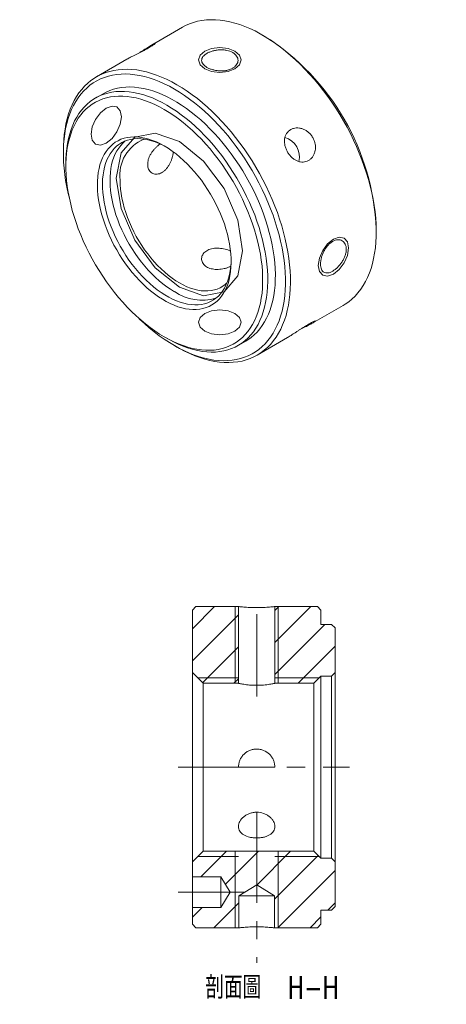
# Model space of a CAD drawing. Header units: millimetres. Extents: x 54 to 217, y 30 to 193.
# Tile 2 of 2: x 157 to 217, y 30 to 168. Entities that reach past the tile are written whole.
import ezdxf

# ---------------------------------------------------------------- set-up
doc = ezdxf.new("R2010")
doc.units = ezdxf.units.MM
doc.linetypes.add('CENTERX2', pattern=[20.32, 12.7, -2.54, 2.54, -2.54])
doc.layers.get('0').update_dxf_attribs({"lineweight": 18})
doc.layers.add('FORMAT', color=7, linetype='Continuous', lineweight=18)
doc.styles.add('SLDTEXTSTYLE0', font='txt.shx', dxfattribs={"width": 0.75})
doc.styles.add('SLDTEXTSTYLE1', font='txt.shx', dxfattribs={"width": 0.75, "bigfont": 'bigfont.shx'})

# ---------------------------------------------------------------- blocks, each defined once
blk = doc.blocks.new('SW_NOTE_0')
at = {"layer": 'FORMAT', "color": 0, "char_height": 3.175, "attachment_point": 2}
for s, insert, width, style in [('\\M+19655\\M+196CA\\M+19AA4', (6.25, 4.09), 17.6477, 'SLDTEXTSTYLE1'), ('H-H', (17.46, 4.09), 12.7, 'SLDTEXTSTYLE0')]:
    blk.add_mtext(s, dxfattribs=dict(at, insert=insert, width=width, style=style))

msp = doc.modelspace()

# ---------------------------------------------------------------- hatches: boundary and pattern name
at = {"linetype": 'Continuous', "lineweight": 0}
h = msp.add_hatch(dxfattribs=at)
h.set_pattern_fill('ANSI31', style=0, pattern_type=0)
h.paths.add_polyline_path([(188.14, 86.01), (182.19, 86.01), (181.69, 85.51), (181.69, 76.76), (183.19, 75.26), (188.14, 75.26)], flags=0)
h = msp.add_hatch(dxfattribs=at)
h.set_pattern_fill('ANSI31', style=0, pattern_type=0)
h.paths.add_polyline_path([(201.19, 83.51), (199.69, 83.51), (199.69, 85.51), (199.19, 86.01), (193.24, 86.01), (193.24, 75.26), (198.69, 75.26), (199.69, 76.26), (201.19, 76.26), (201.69, 76.76), (201.69, 83.01)], flags=0)
h = msp.add_hatch(dxfattribs=at)
h.set_pattern_fill('ANSI31', style=0, pattern_type=0)
h.paths.add_polyline_path([(188.19, 45.51), (190.69, 47.02), (193.19, 45.51), (193.19, 41.01), (199.19, 41.01), (199.69, 41.51), (199.69, 43.51), (201.19, 43.51), (201.69, 44.01), (201.69, 50.26), (201.19, 50.76), (199.69, 50.76), (198.69, 51.76), (183.19, 51.76), (181.69, 50.26), (181.69, 48.16), (185.69, 48.16), (186.98, 46.01), (185.69, 43.86), (181.69, 43.86), (181.69, 41.51), (182.19, 41.01), (188.19, 41.01)], flags=0)

# ---------------------------------------------------------------- linework, layer by layer
at = {"color": 7, "linetype": 'Continuous', "lineweight": 15}
for p, q in [((180.29, 167.15), (176.04, 164.7)), ((191.89, 165.83), (191.54, 166.03)), ((172.51, 162.66), (168.27, 160.21)), ((169.17, 157.84), (168.1, 157.23)), ((163.61, 149.91), (163.61, 149.5)), ((163.96, 148.07), (163.96, 147.66)), ((207.45, 138.48), (207.45, 138.89)), ((198.54, 125.73), (202.79, 128.18)), ((177.75, 123.78), (178.1, 123.58)), ((188.1, 122.59), (189.16, 123.2)), ((190.77, 121.24), (195.01, 123.69)), ((179.16, 122.56), (179.52, 122.35)), ((182.19, 86.01), (181.69, 85.51)), ((181.69, 76.76), (181.69, 85.51)), ((182.19, 86.01), (188.14, 86.01)), ((188.14, 86.01), (188.14, 75.26)), ((193.24, 75.26), (193.24, 86.01)), ((193.24, 86.01), (199.19, 86.01)), ((199.69, 85.51), (199.19, 86.01)), ((199.69, 85.51), (199.69, 83.51)), ((199.69, 83.51), (201.19, 83.51)), ((201.69, 83.01), (201.19, 83.51)), ((201.69, 83.01), (201.69, 76.76)), ((181.69, 76.76), (183.19, 75.26)), ((181.69, 50.26), (181.69, 76.76)), ((198.69, 75.26), (199.69, 76.26)), ((201.19, 76.26), (199.69, 76.26)), ((199.69, 50.76), (199.69, 76.26)), ((201.19, 76.26), (201.69, 76.76)), ((201.19, 50.76), (201.19, 76.26)), ((201.69, 76.76), (201.69, 50.26)), ((183.19, 75.26), (183.19, 51.76)), ((188.14, 75.26), (183.19, 75.26)), ((198.69, 75.26), (193.24, 75.26)), ((198.69, 51.76), (198.69, 75.26)), ((193.24, 63.51), (188.14, 63.51)), ((183.19, 51.76), (181.69, 50.26)), ((183.19, 51.76), (198.69, 51.76)), ((199.69, 50.76), (198.69, 51.76)), ((181.69, 48.16), (181.69, 50.26)), ((199.69, 50.76), (201.19, 50.76)), ((201.69, 50.26), (201.19, 50.76)), ((201.69, 50.26), (201.69, 44.01)), ((185.69, 48.16), (181.69, 48.16)), ((181.69, 48.16), (181.69, 43.86)), ((186.98, 46.01), (185.69, 48.16)), ((185.69, 48.16), (185.69, 43.86)), ((190.69, 47.02), (188.19, 45.51)), ((193.19, 45.51), (190.69, 47.02)), ((185.69, 43.86), (186.98, 46.01)), ((188.19, 45.51), (188.19, 41.01)), ((188.19, 45.51), (193.19, 45.51)), ((193.19, 41.01), (193.19, 45.51)), ((181.69, 41.51), (181.69, 43.86)), ((181.69, 43.86), (185.69, 43.86)), ((201.19, 43.51), (199.69, 43.51)), ((199.69, 43.51), (199.69, 41.51)), ((201.19, 43.51), (201.69, 44.01)), ((181.69, 41.51), (182.19, 41.01)), ((199.19, 41.01), (199.69, 41.51)), ((188.19, 41.01), (182.19, 41.01)), ((199.19, 41.01), (193.19, 41.01))]:
    msp.add_line(p, q, dxfattribs=at)
at = {"color": 7, "linetype": 'Continuous', "lineweight": 0}
for p, q in [((187.69, 75.26), (187.69, 86.01)), ((187.69, 86.01), (187.69, 75.26)), ((193.69, 75.26), (193.69, 86.01)), ((193.69, 86.01), (193.69, 75.26)), ((188.14, 76.01), (182.44, 76.01)), ((199.44, 76.01), (193.24, 76.01)), ((187.69, 41.01), (187.69, 51.76)), ((187.69, 51.76), (187.69, 41.01)), ((193.69, 41.01), (193.69, 51.76)), ((193.69, 51.76), (193.69, 41.01)), ((188.14, 51.01), (182.44, 51.01)), ((199.44, 51.01), (193.24, 51.01))]:
    msp.add_line(p, q, dxfattribs=at)
at = {"color": 7, "linetype": 'Continuous', "lineweight": 15}
for points in [[(202.79, 128.18), (203.1, 128.37), (203.58, 128.71), (204.04, 129.08), (204.47, 129.5), (204.88, 129.95), (205.26, 130.44), (205.61, 130.96), (205.93, 131.52), (206.22, 132.11), (206.48, 132.73), (206.71, 133.38), (206.91, 134.07), (207.08, 134.78), (207.22, 135.51), (207.33, 136.27), (207.4, 137.06), (207.44, 137.86), (207.45, 138.69), (207.42, 139.53), (207.37, 140.39), (207.28, 141.27), (207.16, 142.16), (207, 143.06), (206.82, 143.97), (206.6, 144.88), (206.36, 145.8), (206.08, 146.73), (205.77, 147.66), (205.44, 148.59), (205.07, 149.51), (204.68, 150.44), (204.26, 151.35), (203.82, 152.26), (203.35, 153.16), (202.85, 154.05), (202.34, 154.93), (201.8, 155.79), (201.24, 156.63), (200.66, 157.46), (200.06, 158.26), (199.44, 159.05), (198.81, 159.81), (198.16, 160.54), (197.5, 161.25), (196.83, 161.94), (196.15, 162.59), (195.45, 163.21), (194.75, 163.8), (194.05, 164.36), (193.33, 164.88), (192.62, 165.37), (191.9, 165.82), (191.18, 166.24), (190.46, 166.62), (189.74, 166.95), (189.03, 167.25), (188.32, 167.51), (187.62, 167.73), (186.93, 167.91), (186.25, 168.04), (185.58, 168.14), (184.91, 168.19), (184.27, 168.2), (183.64, 168.17), (183.02, 168.1), (182.42, 167.98), (181.84, 167.83), (181.28, 167.63), (180.74, 167.39), (180.29, 167.15)], [(163.61, 149.91), (163.62, 150.53), (163.66, 151.33), (163.73, 152.12), (163.84, 152.88), (163.97, 153.61), (164.14, 154.32), (164.34, 155), (164.57, 155.66), (164.84, 156.28), (165.13, 156.87), (165.45, 157.43), (165.8, 157.95), (166.18, 158.44), (166.58, 158.89), (167.02, 159.3), (167.47, 159.68), (167.95, 160.02), (168.46, 160.32), (168.99, 160.58), (169.54, 160.79), (170.11, 160.97), (170.7, 161.11), (171.3, 161.2), (171.93, 161.25), (172.57, 161.26), (173.22, 161.23), (173.89, 161.16), (174.57, 161.04), (175.26, 160.89), (175.95, 160.69), (176.66, 160.45), (177.37, 160.17), (178.08, 159.85), (178.8, 159.49), (179.52, 159.1)], [(179.16, 158.48), (178.46, 158.87), (177.75, 159.23), (177.05, 159.54), (176.35, 159.81), (175.65, 160.05), (174.97, 160.24), (174.29, 160.39), (173.62, 160.5), (172.97, 160.57), (172.32, 160.6), (171.69, 160.59), (171.08, 160.54), (170.48, 160.44), (169.91, 160.3), (169.35, 160.12), (168.81, 159.9), (168.29, 159.64), (167.8, 159.34), (167.32, 159.01), (166.88, 158.63), (166.46, 158.22), (166.06, 157.77), (165.69, 157.28), (165.35, 156.76), (165.04, 156.2), (164.76, 155.62), (164.51, 155), (164.28, 154.35), (164.09, 153.67), (163.93, 152.97), (163.81, 152.24), (163.71, 151.48), (163.64, 150.71), (163.61, 149.91), (163.61, 149.09), (163.64, 148.25), (163.71, 147.4), (163.81, 146.54), (163.93, 145.66), (164.09, 144.77), (164.28, 143.87), (164.45, 143.2)], [(189.16, 123.2), (189.46, 123.38), (189.91, 123.7), (190.34, 124.06), (190.74, 124.46), (191.12, 124.89), (191.47, 125.37), (191.79, 125.87), (192.08, 126.41), (192.34, 126.98), (192.57, 127.59), (192.77, 128.22), (192.94, 128.88), (193.08, 129.57), (193.18, 130.28), (193.26, 131.02), (193.3, 131.77), (193.31, 132.55), (193.28, 133.35), (193.22, 134.16), (193.13, 134.99), (193.01, 135.83), (192.86, 136.68), (192.68, 137.54), (192.46, 138.41), (192.21, 139.28), (191.94, 140.16), (191.63, 141.03), (191.3, 141.91), (190.93, 142.78), (190.55, 143.64), (190.13, 144.5), (189.69, 145.35), (189.22, 146.19), (188.74, 147.02), (188.23, 147.83), (187.69, 148.62), (187.14, 149.4), (186.58, 150.15), (185.99, 150.88), (185.39, 151.59), (184.77, 152.28), (184.14, 152.93), (183.5, 153.56), (182.85, 154.16), (182.19, 154.72), (181.53, 155.26), (180.86, 155.76), (180.18, 156.22), (179.5, 156.65), (178.83, 157.04), (178.15, 157.4), (177.47, 157.71), (176.8, 157.99), (176.14, 158.22), (175.48, 158.41), (174.83, 158.57), (174.19, 158.68), (173.56, 158.75), (172.94, 158.78), (172.34, 158.76), (171.75, 158.71), (171.18, 158.61), (170.63, 158.47), (170.1, 158.29), (169.59, 158.07), (169.17, 157.84)], [(179.52, 159.1), (180.24, 158.66), (180.95, 158.19), (181.67, 157.69), (182.38, 157.15), (183.08, 156.57), (183.78, 155.96), (184.47, 155.33), (185.15, 154.66), (185.81, 153.96), (186.47, 153.24), (187.11, 152.49), (187.73, 151.72), (188.34, 150.92), (188.93, 150.11), (189.5, 149.27), (190.05, 148.42), (190.58, 147.55), (191.08, 146.67), (191.56, 145.77), (192.02, 144.87), (192.45, 143.96), (192.86, 143.04), (193.24, 142.11), (193.59, 141.18), (193.91, 140.25), (194.2, 139.33), (194.46, 138.4), (194.69, 137.48), (194.89, 136.57), (195.06, 135.67), (195.2, 134.77), (195.3, 133.89), (195.38, 133.02), (195.42, 132.17), (195.43, 131.33), (195.4, 130.52), (195.35, 129.72), (195.26, 128.95), (195.14, 128.2), (194.98, 127.48), (194.8, 126.78), (194.58, 126.11), (194.33, 125.48), (194.06, 124.87), (193.75, 124.3), (193.41, 123.76), (193.05, 123.25), (192.66, 122.78), (192.24, 122.35), (191.79, 121.95), (191.33, 121.59), (190.83, 121.28), (190.31, 121), (189.78, 120.76), (189.22, 120.56), (188.64, 120.4), (188.04, 120.29), (187.42, 120.22), (186.79, 120.19), (186.14, 120.2), (185.48, 120.25), (184.81, 120.34), (184.13, 120.48), (183.43, 120.66), (182.73, 120.88), (182.02, 121.13), (181.31, 121.43), (180.6, 121.77), (179.88, 122.15), (179.52, 122.35)], [(163.96, 148.07), (163.97, 148.65), (164.01, 149.41), (164.08, 150.15), (164.19, 150.86), (164.33, 151.55), (164.5, 152.21), (164.7, 152.84), (164.93, 153.45), (165.19, 154.02), (165.48, 154.56), (165.8, 155.06), (166.15, 155.53), (166.52, 155.97), (166.93, 156.37), (167.36, 156.73), (167.81, 157.05), (168.29, 157.33), (168.78, 157.57), (169.31, 157.77), (169.85, 157.93), (170.41, 158.05), (170.98, 158.13), (171.58, 158.16), (172.19, 158.16), (172.81, 158.11), (173.44, 158.02), (174.09, 157.88), (174.74, 157.71), (175.41, 157.5), (176.08, 157.24), (176.75, 156.95), (177.43, 156.61), (178.1, 156.24)], [(177.75, 155.63), (177.08, 155.99), (176.42, 156.32), (175.76, 156.61), (175.1, 156.86), (174.45, 157.07), (173.81, 157.24), (173.17, 157.37), (172.55, 157.45), (171.94, 157.5), (171.34, 157.5), (170.76, 157.46), (170.19, 157.38), (169.65, 157.26), (169.12, 157.1), (168.61, 156.9), (168.12, 156.66), (167.65, 156.38), (167.21, 156.06), (166.79, 155.7), (166.4, 155.3), (166.04, 154.87), (165.7, 154.4), (165.39, 153.9), (165.11, 153.36), (164.86, 152.79), (164.64, 152.19), (164.45, 151.57), (164.29, 150.91), (164.16, 150.23), (164.06, 149.53), (164, 148.8), (163.97, 148.05), (163.97, 147.28), (164, 146.49), (164.06, 145.69), (164.16, 144.87), (164.29, 144.04), (164.45, 143.2), (164.64, 142.35), (164.86, 141.5), (165.11, 140.64), (165.39, 139.78), (165.7, 138.92), (166.04, 138.06), (166.4, 137.21), (166.79, 136.36), (167.21, 135.52), (167.65, 134.69), (168.12, 133.87), (168.61, 133.06), (169.12, 132.27), (169.65, 131.5), (170.19, 130.75), (170.76, 130.01), (171.34, 129.3), (171.94, 128.62), (172.55, 127.96), (173.17, 127.33), (173.81, 126.72), (174.45, 126.15), (175.1, 125.61), (175.76, 125.1), (176.42, 124.62), (177.08, 124.18), (177.75, 123.78), (178.42, 123.42), (179.08, 123.09), (179.74, 122.8), (180.4, 122.55), (181.05, 122.34), (181.69, 122.17), (182.33, 122.04), (182.95, 121.96), (183.56, 121.91), (184.16, 121.91), (184.74, 121.94), (185.31, 122.02), (185.85, 122.14), (186.38, 122.31), (186.89, 122.51), (187.38, 122.75), (187.85, 123.03), (188.29, 123.35), (188.71, 123.71), (189.1, 124.11), (189.46, 124.54), (189.8, 125.01), (190.11, 125.51), (190.39, 126.05), (190.64, 126.61), (190.86, 127.21), (191.05, 127.84), (191.21, 128.5), (191.34, 129.18), (191.44, 129.88), (191.5, 130.61), (191.53, 131.36), (191.53, 132.13), (191.5, 132.92), (191.44, 133.72), (191.34, 134.54), (191.21, 135.37), (191.05, 136.21), (190.86, 137.05), (190.64, 137.91), (190.39, 138.77), (190.11, 139.63), (189.8, 140.49), (189.46, 141.34), (189.1, 142.2), (188.71, 143.05), (188.29, 143.89), (187.85, 144.72), (187.38, 145.54), (186.89, 146.34), (186.38, 147.13), (185.85, 147.91), (185.31, 148.66), (184.74, 149.39), (184.16, 150.1), (183.56, 150.79), (182.95, 151.45), (182.33, 152.08), (181.69, 152.69), (181.05, 153.26), (180.4, 153.8), (179.74, 154.31), (179.08, 154.78), (178.42, 155.22), (177.75, 155.63)], [(174.12, 126.43), (174.29, 126.28), (174.97, 125.65), (175.65, 125.05), (176.35, 124.48), (177.05, 123.95), (177.75, 123.45), (178.46, 122.98), (179.16, 122.56), (179.87, 122.17), (180.58, 121.81), (181.28, 121.5), (181.98, 121.23), (182.68, 120.99), (183.36, 120.8), (184.04, 120.65), (184.71, 120.54), (185.36, 120.47), (186, 120.44), (186.63, 120.45), (187.25, 120.51), (187.84, 120.6), (188.42, 120.74), (188.98, 120.92), (189.52, 121.14), (190.04, 121.4), (190.53, 121.7), (191, 122.03), (191.45, 122.41), (191.87, 122.82), (192.27, 123.27), (192.64, 123.76), (192.98, 124.28), (193.29, 124.84), (193.57, 125.42), (193.82, 126.04), (194.04, 126.69), (194.24, 127.37), (194.4, 128.07), (194.52, 128.8), (194.62, 129.56), (194.68, 130.33), (194.72, 131.13), (194.72, 131.95), (194.68, 132.79), (194.62, 133.64), (194.52, 134.5), (194.4, 135.38), (194.24, 136.27), (194.04, 137.17), (193.82, 138.07), (193.57, 138.98), (193.29, 139.9), (192.98, 140.81), (192.64, 141.72), (192.27, 142.64), (191.87, 143.54), (191.45, 144.44), (191, 145.34), (190.53, 146.22), (190.04, 147.09), (189.52, 147.95), (188.98, 148.79), (188.42, 149.61), (187.84, 150.42), (187.25, 151.2), (186.63, 151.97), (186, 152.71), (185.36, 153.42), (184.71, 154.11), (184.04, 154.77), (183.36, 155.4), (182.68, 155.99), (181.98, 156.56), (181.28, 157.09), (180.58, 157.59), (179.87, 158.06), (179.16, 158.48)], [(178.1, 156.24), (178.78, 155.83), (179.46, 155.38), (180.13, 154.9), (180.8, 154.38), (181.46, 153.83), (182.12, 153.25), (182.76, 152.64), (183.4, 151.99), (184.02, 151.33), (184.63, 150.63), (185.22, 149.91), (185.8, 149.16), (186.36, 148.4), (186.9, 147.61), (187.42, 146.81), (187.92, 145.99), (188.4, 145.16), (188.85, 144.32), (189.28, 143.46), (189.68, 142.6), (190.06, 141.73), (190.41, 140.86), (190.73, 139.98), (191.02, 139.11), (191.28, 138.23), (191.51, 137.36), (191.71, 136.5), (191.88, 135.64), (192.02, 134.8), (192.12, 133.96), (192.2, 133.14), (192.24, 132.34), (192.24, 131.55), (192.22, 130.78), (192.16, 130.03), (192.07, 129.31), (191.95, 128.61), (191.8, 127.93), (191.62, 127.29), (191.4, 126.67), (191.15, 126.08), (190.88, 125.52), (190.57, 125), (190.24, 124.51), (189.87, 124.06), (189.48, 123.64), (189.07, 123.26), (188.63, 122.92), (188.16, 122.62), (187.68, 122.36), (187.17, 122.14), (186.63, 121.96), (186.08, 121.82), (185.51, 121.72), (184.93, 121.66), (184.33, 121.65), (183.71, 121.68), (183.08, 121.75), (182.44, 121.86), (181.79, 122.01), (181.13, 122.21), (180.47, 122.44), (179.8, 122.72), (179.12, 123.03), (178.44, 123.39), (178.1, 123.58)], [(177.75, 150.52), (178.3, 150.19), (178.85, 149.81), (179.39, 149.41), (179.93, 148.97), (180.46, 148.49), (180.98, 147.99), (181.49, 147.46), (181.99, 146.9), (182.47, 146.32), (182.94, 145.71), (183.39, 145.09), (183.82, 144.44), (184.23, 143.78), (184.61, 143.11), (184.98, 142.42), (185.31, 141.72), (185.63, 141.02), (185.91, 140.31), (186.17, 139.6), (186.39, 138.89), (186.59, 138.18), (186.76, 137.48), (186.89, 136.79), (187, 136.11), (187.07, 135.43), (187.11, 134.78), (187.12, 134.14), (187.09, 133.52), (187.04, 132.92), (186.95, 132.34), (186.83, 131.79), (186.68, 131.27), (186.5, 130.77), (186.28, 130.31), (186.04, 129.88), (185.77, 129.48), (185.47, 129.12), (185.15, 128.79), (184.8, 128.51), (184.42, 128.26), (184.03, 128.05), (183.61, 127.88), (183.17, 127.75), (182.71, 127.66), (182.23, 127.62), (181.74, 127.61), (181.24, 127.65), (180.72, 127.73), (180.2, 127.85), (179.66, 128.01), (179.12, 128.21), (178.57, 128.45), (178.03, 128.73), (177.48, 129.05), (176.93, 129.4), (176.38, 129.79), (175.84, 130.22), (175.3, 130.67), (174.78, 131.16), (174.26, 131.68), (173.76, 132.22), (173.27, 132.79), (172.79, 133.39), (172.33, 134), (171.89, 134.64), (171.47, 135.29), (171.08, 135.96), (170.7, 136.64), (170.35, 137.34), (170.03, 138.04), (169.73, 138.74), (169.46, 139.45), (169.22, 140.16), (169, 140.87), (168.82, 141.57), (168.67, 142.27), (168.55, 142.96), (168.46, 143.64), (168.41, 144.3), (168.38, 144.95), (168.39, 145.58), (168.43, 146.19), (168.5, 146.78), (168.61, 147.35), (168.74, 147.88), (168.91, 148.39), (169.11, 148.87), (169.33, 149.32), (169.59, 149.73), (169.88, 150.11), (170.19, 150.46), (170.52, 150.76), (170.89, 151.03), (171.27, 151.26), (171.68, 151.45), (172.11, 151.6), (172.56, 151.71), (173.03, 151.77), (173.51, 151.8), (174.01, 151.78), (174.52, 151.72), (175.04, 151.63), (175.57, 151.48), (176.11, 151.3), (176.65, 151.08), (177.2, 150.82), (177.75, 150.52)], [(177.93, 150.42), (177.56, 150.61), (177.03, 150.87), (176.49, 151.08), (175.97, 151.26), (175.45, 151.39), (174.94, 151.48), (174.44, 151.54), (173.95, 151.55), (173.48, 151.51), (173.02, 151.44), (172.59, 151.33), (172.17, 151.17), (171.78, 150.98), (171.4, 150.74), (171.05, 150.47), (170.73, 150.16), (170.43, 149.81), (170.16, 149.42), (169.92, 149.01), (169.71, 148.56), (169.53, 148.08), (169.38, 147.56), (169.26, 147.03), (169.17, 146.46), (169.11, 145.88), (169.09, 145.27), (169.1, 144.64), (169.14, 144), (169.21, 143.34), (169.31, 142.67), (169.45, 141.98), (169.62, 141.3), (169.81, 140.6), (170.04, 139.91), (170.3, 139.21), (170.58, 138.52), (170.89, 137.83), (171.23, 137.15), (171.59, 136.48), (171.97, 135.82), (172.38, 135.17), (172.8, 134.54), (173.25, 133.94), (173.71, 133.35), (174.19, 132.79), (174.68, 132.25), (175.19, 131.74), (175.71, 131.26), (176.23, 130.81), (176.76, 130.39), (177.3, 130.01), (177.83, 129.66), (178.37, 129.35), (178.91, 129.07), (179.45, 128.84), (179.98, 128.64), (180.5, 128.49), (181.02, 128.37), (181.52, 128.3), (182.02, 128.27), (182.49, 128.28), (182.96, 128.33), (183.4, 128.43), (183.83, 128.56), (184.24, 128.74), (184.62, 128.95), (184.98, 129.21), (185.32, 129.5), (185.63, 129.83), (185.91, 130.2), (186.17, 130.6), (186.39, 131.03), (186.59, 131.5), (186.76, 131.99), (186.89, 132.52), (187, 133.07), (187.07, 133.64), (187.11, 134.24), (187.12, 134.5)], [(172.28, 151.22), (171.95, 150.93), (171.64, 150.6), (171.36, 150.23), (171.1, 149.83), (170.87, 149.4), (170.68, 148.93), (170.51, 148.44), (170.37, 147.91), (170.27, 147.36), (170.2, 146.78), (170.16, 146.19), (170.15, 145.57), (170.17, 144.93), (170.23, 144.28), (170.32, 143.61), (170.44, 142.94), (170.59, 142.25), (170.77, 141.56), (170.98, 140.87), (171.23, 140.17), (171.49, 139.47), (171.79, 138.78), (172.12, 138.1), (172.46, 137.42), (172.84, 136.76), (173.23, 136.1), (173.65, 135.47), (174.09, 134.85), (174.54, 134.25), (175.01, 133.68), (175.5, 133.13), (176, 132.6), (176.51, 132.11), (177.03, 131.64), (177.55, 131.21), (178.09, 130.81), (178.63, 130.44), (179.16, 130.11)], [(171.56, 145.72), (171.58, 145.11), (171.63, 144.48), (171.71, 143.84), (171.82, 143.19), (171.97, 142.53), (172.15, 141.86), (172.35, 141.18), (172.59, 140.51), (172.86, 139.84), (173.15, 139.17), (173.47, 138.51), (173.81, 137.86), (174.18, 137.22), (174.58, 136.59), (174.99, 135.99), (175.42, 135.4), (175.87, 134.83), (176.33, 134.29), (176.81, 133.77), (177.3, 133.29), (177.81, 132.83), (178.31, 132.4), (178.83, 132.01), (179.35, 131.65), (179.87, 131.33), (180.39, 131.05), (180.91, 130.81), (181.43, 130.61), (181.94, 130.44), (182.44, 130.32), (182.93, 130.24), (183.41, 130.21), (183.87, 130.21), (184.32, 130.26), (184.76, 130.35), (185.17, 130.48), (185.56, 130.65), (185.93, 130.86), (186.27, 131.12), (186.53, 131.35)]]:
    msp.add_lwpolyline(points, dxfattribs=at)
at = {"color": 7, "linetype": 'Continuous', "lineweight": 0}
for points in [[(187.65, 163.79), (188.3, 163.23), (188.53, 162.57), (188.3, 161.9), (187.65, 161.34), (186.68, 160.97), (185.53, 160.83), (184.38, 160.97), (183.41, 161.34), (182.76, 161.9), (182.53, 162.57), (182.76, 163.23), (183.41, 163.79), (184.38, 164.17), (185.53, 164.3), (186.68, 164.17), (187.65, 163.79)], [(171.74, 154.6), (171.58, 155.45), (171.12, 155.98), (170.43, 156.11), (169.62, 155.83), (168.81, 155.17), (168.12, 154.24), (167.66, 153.18), (167.5, 152.15), (167.66, 151.31), (168.12, 150.78), (168.81, 150.65), (169.62, 150.93), (170.43, 151.58), (171.12, 152.51), (171.58, 153.57), (171.74, 154.6)], [(179.87, 130.72), (176.49, 133.45), (173.62, 137.32), (171.71, 141.74), (171.03, 146.03), (171.71, 149.55), (173.62, 151.75), (176.49, 152.31), (179.87, 151.14), (183.25, 148.41), (186.12, 144.54), (188.04, 140.12), (188.71, 135.83), (188.04, 132.31), (186.12, 130.1), (183.25, 129.55), (179.87, 130.72)], [(203.56, 136.23), (203.4, 135.2), (202.94, 134.14), (202.25, 133.22), (201.44, 132.56), (200.63, 132.28), (199.94, 132.41), (199.48, 132.94), (199.32, 133.78), (199.48, 134.82), (199.94, 135.88), (200.63, 136.8), (201.44, 137.46), (202.25, 137.74), (202.94, 137.61), (203.4, 137.08), (203.56, 136.23)], [(187.65, 127.05), (186.68, 127.42), (185.53, 127.55), (184.38, 127.42), (183.41, 127.05), (182.76, 126.48), (182.53, 125.82), (182.76, 125.16), (183.41, 124.6), (184.38, 124.22), (185.53, 124.09), (186.68, 124.22), (187.65, 124.6), (188.3, 125.16), (188.53, 125.82), (188.3, 126.48), (187.65, 127.05)]]:
    msp.add_lwpolyline(points, dxfattribs=at)
at = {"color": 7, "linetype": 'Continuous', "lineweight": 15}
for centre, radius, start, end in [((173.73, 137.38), 33.75, 2.5563, 57.4383), ((193.85, 149), 2.83, 346.5594, 73.4582), ((177.01, 146.42), 5.49, 112.5063, 187.2377), ((183.01, 135.69), 6.77, 235.4401, 287.002)]:
    msp.add_arc(centre, radius, start, end, dxfattribs=at)
for points, knots in [([(174.33, 163.6), (174.37, 163.63), (174.52, 163.73), (174.79, 163.91), (175.13, 164.13), (175.45, 164.33), (175.73, 164.51), (175.98, 164.66), (176.18, 164.78), (176.34, 164.86), (176.44, 164.9), (176.48, 164.9), (176.46, 164.86), (176.38, 164.78), (176.24, 164.68), (176.04, 164.55), (175.8, 164.4), (175.5, 164.22), (175.18, 164.04), (174.82, 163.85), (174.45, 163.66), (174.07, 163.47), (173.71, 163.29), (173.35, 163.11), (173.03, 162.94), (172.74, 162.79), (172.59, 162.7), (172.51, 162.66)], [0, 0, 0, 0, 0.09565, 0.38231, 0.677237, 0.96459, 1.260341, 1.546489, 1.84101, 2.125945, 2.419112, 2.704695, 2.998473, 3.285565, 3.580974, 3.868098, 4.163635, 4.44924, 4.743173, 5.028084, 5.321192, 5.60731, 5.901652, 6.188998, 6.484711, 6.771396, 7.063397, 7.063397, 7.063397, 7.063397]), ([(187.33, 163.61), (187.45, 163.54), (187.56, 163.46), (187.74, 163.3), (187.82, 163.21), (187.95, 163.02), (188, 162.92), (188.06, 162.72), (188.08, 162.61), (188.08, 162.4), (188.06, 162.3), (188, 162.1), (187.95, 162), (187.82, 161.81), (187.74, 161.72), (187.56, 161.55), (187.45, 161.48), (187.21, 161.34), (187.08, 161.28), (186.81, 161.18), (186.66, 161.14), (186.35, 161.07), (186.19, 161.05), (185.86, 161.03), (185.7, 161.03), (185.36, 161.04), (185.2, 161.06), (184.87, 161.11), (184.71, 161.15), (184.4, 161.23), (184.25, 161.28), (183.97, 161.39), (183.84, 161.46), (183.61, 161.59), (183.5, 161.67), (183.32, 161.82), (183.24, 161.9), (183.11, 162.07), (183.06, 162.15), (182.99, 162.33), (182.98, 162.42), (182.98, 162.59), (182.99, 162.68), (183.06, 162.86), (183.11, 162.94), (183.23, 163.11), (183.31, 163.19), (183.5, 163.35), (183.6, 163.42), (183.84, 163.56), (183.97, 163.62), (184.25, 163.73), (184.4, 163.78), (184.71, 163.87), (184.86, 163.9), (185.19, 163.95), (185.36, 163.97), (185.69, 163.99), (185.86, 163.99), (186.19, 163.96), (186.35, 163.94), (186.81, 163.85), (187.09, 163.74), (187.33, 163.61)], [0, 0, 0, 0, 0.401973, 0.401973, 0.803947, 0.803947, 1.20592, 1.20592, 1.607894, 1.607894, 2.009867, 2.009867, 2.411841, 2.411841, 2.813814, 2.813814, 3.215788, 3.215788, 3.617761, 3.617761, 4.019735, 4.019735, 4.421708, 4.421708, 4.823682, 4.823682, 5.225655, 5.225655, 5.627629, 5.627629, 6.029602, 6.029602, 6.431576, 6.431576, 6.833549, 6.833549, 7.235522, 7.235522, 7.637496, 7.637496, 8.039469, 8.039469, 8.441443, 8.441443, 8.843416, 8.843416, 9.24539, 9.24539, 9.647363, 9.647363, 10.049337, 10.049337, 10.45131, 10.45131, 10.853284, 10.853284, 11.255257, 11.255257, 11.657231, 11.657231, 12.059204, 12.059204, 12.863151, 12.863151, 12.863151, 12.863151]), ([(195.46, 152.82), (195.58, 152.88), (195.7, 152.94), (195.96, 153.01), (196.1, 153.04), (196.38, 153.06), (196.53, 153.05), (196.82, 153.01), (196.97, 152.97), (197.25, 152.87), (197.39, 152.81), (197.67, 152.65), (197.8, 152.56), (198.04, 152.35), (198.16, 152.24), (198.37, 151.99), (198.46, 151.85), (198.63, 151.57), (198.7, 151.42), (198.81, 151.11), (198.85, 150.96), (198.91, 150.64), (198.92, 150.48), (198.92, 150.17), (198.91, 150.01), (198.85, 149.71), (198.81, 149.57), (198.7, 149.3), (198.63, 149.17), (198.47, 148.93), (198.38, 148.82), (198.18, 148.63), (198.07, 148.55), (197.84, 148.42), (197.72, 148.37), (197.47, 148.29), (197.33, 148.27), (197.06, 148.26), (196.93, 148.27), (196.65, 148.32), (196.51, 148.36), (196.24, 148.47), (196.11, 148.54), (195.85, 148.71), (195.73, 148.8), (195.5, 149.02), (195.39, 149.14), (195.19, 149.39), (195.09, 149.53), (194.93, 149.81), (194.86, 149.96), (194.74, 150.26), (194.69, 150.41), (194.62, 150.72), (194.6, 150.88), (194.58, 151.18), (194.59, 151.33), (194.63, 151.62), (194.66, 151.76), (194.75, 152.03), (194.81, 152.15), (195.03, 152.49), (195.22, 152.68), (195.46, 152.82)], [0, 0, 0, 0, 0.446819, 0.446819, 0.893638, 0.893638, 1.340457, 1.340457, 1.787276, 1.787276, 2.234095, 2.234095, 2.680914, 2.680914, 3.127733, 3.127733, 3.574553, 3.574553, 4.021372, 4.021372, 4.468191, 4.468191, 4.91501, 4.91501, 5.361829, 5.361829, 5.808648, 5.808648, 6.255467, 6.255467, 6.702286, 6.702286, 7.149105, 7.149105, 7.595924, 7.595924, 8.042743, 8.042743, 8.489562, 8.489562, 8.936381, 8.936381, 9.3832, 9.3832, 9.830019, 9.830019, 10.276838, 10.276838, 10.723658, 10.723658, 11.170477, 11.170477, 11.617296, 11.617296, 12.064115, 12.064115, 12.510934, 12.510934, 12.957753, 12.957753, 13.404572, 13.404572, 14.29821, 14.29821, 14.29821, 14.29821]), ([(177.17, 150.79), (177.09, 150.74), (176.9, 150.61), (176.62, 150.35), (176.33, 150.05), (176.07, 149.72), (175.83, 149.36), (175.64, 148.98), (175.5, 148.6), (175.43, 148.23), (175.41, 147.87), (175.45, 147.54), (175.55, 147.25), (175.71, 147), (175.92, 146.8), (176.16, 146.65), (176.44, 146.57), (176.74, 146.56), (177.06, 146.62), (177.37, 146.75), (177.67, 146.95), (177.94, 147.2), (178.2, 147.51), (178.42, 147.85), (178.62, 148.23), (178.78, 148.63), (178.9, 149.04), (178.97, 149.4), (179, 149.61), (179, 149.69)], [0, 0, 0, 0, 0.286487, 0.654553, 1.015366, 1.386218, 1.754551, 2.133507, 2.502347, 2.882299, 3.243967, 3.616362, 3.974386, 4.342523, 4.705676, 5.07899, 5.448504, 5.828836, 6.196038, 6.574351, 6.933822, 7.303803, 7.662314, 8.030832, 8.396477, 8.77246, 9.142374, 9.523296, 9.755626, 9.755626, 9.755626, 9.755626]), ([(199.64, 133.97), (199.64, 134.11), (199.65, 134.25), (199.69, 134.54), (199.72, 134.7), (199.8, 135.01), (199.85, 135.16), (199.97, 135.47), (200.04, 135.63), (200.19, 135.92), (200.27, 136.07), (200.46, 136.34), (200.56, 136.47), (200.76, 136.7), (200.87, 136.81), (201.1, 137), (201.22, 137.08), (201.45, 137.22), (201.57, 137.27), (201.81, 137.35), (201.93, 137.37), (202.15, 137.39), (202.27, 137.38), (202.47, 137.34), (202.57, 137.3), (202.75, 137.2), (202.83, 137.13), (202.98, 136.97), (203.04, 136.88), (203.14, 136.67), (203.18, 136.56), (203.23, 136.32), (203.24, 136.19), (203.24, 135.92), (203.23, 135.77), (203.18, 135.48), (203.14, 135.33), (203.04, 135.04), (202.98, 134.89), (202.83, 134.59), (202.75, 134.45), (202.57, 134.16), (202.47, 134.03), (202.27, 133.77), (202.16, 133.65), (201.93, 133.42), (201.81, 133.32), (201.58, 133.14), (201.46, 133.06), (201.22, 132.92), (201.1, 132.86), (200.88, 132.78), (200.77, 132.75), (200.56, 132.72), (200.46, 132.73), (200.28, 132.76), (200.19, 132.79), (200.04, 132.87), (199.97, 132.93), (199.85, 133.08), (199.8, 133.16), (199.68, 133.45), (199.64, 133.69), (199.64, 133.97)], [0, 0, 0, 0, 0.401989, 0.401989, 0.803977, 0.803977, 1.205966, 1.205966, 1.607955, 1.607955, 2.009943, 2.009943, 2.411932, 2.411932, 2.813921, 2.813921, 3.215909, 3.215909, 3.617898, 3.617898, 4.019887, 4.019887, 4.421875, 4.421875, 4.823864, 4.823864, 5.225853, 5.225853, 5.627841, 5.627841, 6.02983, 6.02983, 6.431819, 6.431819, 6.833807, 6.833807, 7.235796, 7.235796, 7.637785, 7.637785, 8.039773, 8.039773, 8.441762, 8.441762, 8.843751, 8.843751, 9.24574, 9.24574, 9.647728, 9.647728, 10.049717, 10.049717, 10.451706, 10.451706, 10.853694, 10.853694, 11.255683, 11.255683, 11.657672, 11.657672, 12.05966, 12.05966, 12.863638, 12.863638, 12.863638, 12.863638]), ([(187.02, 135.8), (187.02, 135.8), (186.91, 135.86), (186.65, 135.95), (186.26, 136.07), (185.84, 136.15), (185.41, 136.2), (184.99, 136.21), (184.57, 136.17), (184.18, 136.08), (183.84, 135.94), (183.54, 135.76), (183.3, 135.54), (183.12, 135.3), (183.01, 135.03), (182.97, 134.75), (182.99, 134.46), (183.09, 134.19), (183.26, 133.93), (183.5, 133.7), (183.79, 133.51), (184.12, 133.37), (184.49, 133.28), (184.89, 133.23), (185.31, 133.22), (185.74, 133.26), (186.16, 133.34), (186.57, 133.45), (186.87, 133.56), (187.02, 133.63), (187.05, 133.65)], [0, 0, 0, 0, 0.01158, 0.383255, 0.74427, 1.11548, 1.481601, 1.858103, 2.227923, 2.608784, 2.972853, 3.347869, 3.705663, 4.07369, 4.434465, 4.805277, 5.173571, 5.552486, 5.921286, 6.301198, 6.662828, 7.035183, 7.393168, 7.761266, 8.12438, 8.497654, 8.867128, 9.24742, 9.614582, 9.73759, 9.73759, 9.73759, 9.73759]), ([(195.01, 123.69), (195.01, 123.69), (195.07, 123.72), (195.24, 123.82), (195.51, 123.99), (195.81, 124.19), (196.14, 124.4), (196.49, 124.63), (196.84, 124.86), (197.2, 125.09), (197.5, 125.28), (197.76, 125.43), (197.89, 125.51), (197.96, 125.55)], [0, 0, 0, 0, 0.003974, 0.370979, 0.748636, 1.11562, 1.493139, 1.862044, 2.241589, 2.611397, 2.992014, 3.238746, 3.488626, 3.488626, 3.488626, 3.488626]), ([(197.96, 125.55), (198.05, 125.6), (198.25, 125.71), (198.48, 125.84), (198.68, 125.93), (198.82, 125.99), (198.91, 126.01), (198.93, 126), (198.89, 125.95), (198.79, 125.88), (198.62, 125.77), (198.4, 125.65), (198.13, 125.5), (197.82, 125.34), (197.48, 125.17), (197.12, 124.98), (196.86, 124.86), (196.73, 124.79), (196.73, 124.79)], [0, 0, 0, 0, 0.234619, 0.476068, 0.71068, 0.952045, 1.187566, 1.429879, 1.665968, 1.908958, 2.144058, 2.386036, 2.62014, 2.861006, 3.095642, 3.33701, 3.572886, 3.580487, 3.580487, 3.580487, 3.580487]), ([(188.14, 86.01), (188.14, 86.01), (188.16, 86.01), (188.22, 86), (188.27, 86), (188.4, 85.99), (188.48, 85.98), (188.66, 85.96), (188.77, 85.95), (189, 85.93), (189.13, 85.92), (189.41, 85.9), (189.56, 85.9), (189.87, 85.88), (190.03, 85.88), (190.36, 85.87), (190.52, 85.87), (190.85, 85.87), (191.02, 85.87), (191.35, 85.88), (191.51, 85.88), (191.82, 85.9), (191.97, 85.9), (192.24, 85.92), (192.37, 85.93), (192.61, 85.95), (192.72, 85.96), (192.9, 85.98), (192.98, 85.99), (193.11, 86), (193.16, 86), (193.22, 86.01), (193.24, 86.01), (193.24, 86.01)], [0, 0, 0, 0, 0.319433, 0.319433, 0.638867, 0.638867, 0.9583, 0.9583, 1.277734, 1.277734, 1.597167, 1.597167, 1.916601, 1.916601, 2.236034, 2.236034, 2.555468, 2.555468, 2.874901, 2.874901, 3.194335, 3.194335, 3.513768, 3.513768, 3.833202, 3.833202, 4.152635, 4.152635, 4.472069, 4.472069, 4.791502, 4.791502, 5.110935, 5.110935, 5.110935, 5.110935]), ([(188.14, 75.26), (188.14, 75.26), (188.16, 75.26), (188.22, 75.25), (188.27, 75.24), (188.4, 75.21), (188.48, 75.19), (188.66, 75.16), (188.77, 75.14), (189.12, 75.09), (189.4, 75.05), (189.86, 75.01), (190.03, 75), (190.35, 74.99), (190.52, 74.98), (190.85, 74.98), (191.02, 74.99), (191.35, 75), (191.51, 75.01), (191.82, 75.04), (191.97, 75.05), (192.24, 75.09), (192.37, 75.11), (192.61, 75.14), (192.72, 75.16), (192.9, 75.19), (192.98, 75.21), (193.11, 75.24), (193.16, 75.25), (193.22, 75.26), (193.24, 75.26), (193.24, 75.26)], [0, 0, 0, 0, 0.321276, 0.321276, 0.642553, 0.642553, 0.963829, 0.963829, 1.285106, 1.285106, 1.927659, 1.927659, 2.248935, 2.248935, 2.570211, 2.570211, 2.891488, 2.891488, 3.212764, 3.212764, 3.534041, 3.534041, 3.855317, 3.855317, 4.176594, 4.176594, 4.49787, 4.49787, 4.819147, 4.819147, 5.140423, 5.140423, 5.140423, 5.140423]), ([(193.24, 63.51), (193.24, 63.68), (193.22, 63.85), (193.16, 64.18), (193.11, 64.34), (192.98, 64.65), (192.9, 64.79), (192.72, 65.07), (192.61, 65.2), (192.26, 65.55), (191.97, 65.74), (191.51, 65.93), (191.35, 65.98), (191.02, 66.05), (190.86, 66.06), (190.52, 66.06), (190.35, 66.05), (190.03, 65.98), (189.87, 65.93), (189.56, 65.81), (189.41, 65.73), (189.13, 65.54), (189, 65.43), (188.77, 65.2), (188.66, 65.07), (188.48, 64.79), (188.4, 64.64), (188.27, 64.34), (188.22, 64.18), (188.16, 63.85), (188.14, 63.68), (188.14, 63.51)], [0, 0, 0, 0, 0.50041, 0.50041, 1.000821, 1.000821, 1.501231, 1.501231, 2.001641, 2.001641, 3.002462, 3.002462, 3.502873, 3.502873, 4.003283, 4.003283, 4.503693, 4.503693, 5.004104, 5.004104, 5.504514, 5.504514, 6.004924, 6.004924, 6.505335, 6.505335, 7.005745, 7.005745, 7.506156, 7.506156, 8.006566, 8.006566, 8.006566, 8.006566]), ([(188.14, 55.21), (188.14, 55.09), (188.16, 54.97), (188.22, 54.75), (188.27, 54.64), (188.4, 54.44), (188.48, 54.35), (188.66, 54.18), (188.77, 54.1), (189.12, 53.89), (189.4, 53.78), (189.86, 53.67), (190.02, 53.65), (190.35, 53.61), (190.52, 53.6), (190.85, 53.6), (191.02, 53.61), (191.35, 53.65), (191.51, 53.67), (191.82, 53.74), (191.97, 53.79), (192.24, 53.9), (192.37, 53.96), (192.61, 54.1), (192.71, 54.18), (192.9, 54.35), (192.98, 54.44), (193.11, 54.64), (193.16, 54.75), (193.22, 54.97), (193.24, 55.09), (193.24, 55.44), (193.17, 55.69), (192.98, 56.04), (192.9, 56.16), (192.72, 56.38), (192.61, 56.48), (192.38, 56.67), (192.24, 56.76), (191.97, 56.92), (191.82, 56.98), (191.36, 57.15), (191.03, 57.21), (190.52, 57.21), (190.36, 57.19), (190.03, 57.14), (189.87, 57.09), (189.56, 56.99), (189.41, 56.92), (189.13, 56.76), (189, 56.68), (188.65, 56.39), (188.46, 56.16), (188.27, 55.81), (188.22, 55.69), (188.16, 55.45), (188.14, 55.32), (188.14, 55.21)], [0, 0, 0, 0, 0.430749, 0.430749, 0.861498, 0.861498, 1.292246, 1.292246, 1.722995, 1.722995, 2.584493, 2.584493, 3.015242, 3.015242, 3.44599, 3.44599, 3.876739, 3.876739, 4.307488, 4.307488, 4.738237, 4.738237, 5.168986, 5.168986, 5.599735, 5.599735, 6.030483, 6.030483, 6.461232, 6.461232, 6.891981, 6.891981, 7.753479, 7.753479, 8.184227, 8.184227, 8.614976, 8.614976, 9.045725, 9.045725, 9.476474, 9.476474, 10.337971, 10.337971, 10.76872, 10.76872, 11.199469, 11.199469, 11.630218, 11.630218, 12.060967, 12.060967, 12.922464, 12.922464, 13.353213, 13.353213, 13.783962, 13.783962, 13.783962, 13.783962]), ([(193.19, 41.01), (193.19, 41.01), (193.17, 41.02), (193.11, 41.02), (193.06, 41.03), (192.94, 41.04), (192.86, 41.05), (192.68, 41.06), (192.57, 41.07), (192.34, 41.09), (192.22, 41.1), (191.94, 41.12), (191.8, 41.13), (191.35, 41.15), (191.02, 41.15), (190.52, 41.15), (190.36, 41.15), (190.04, 41.14), (189.88, 41.14), (189.58, 41.13), (189.43, 41.12), (189.16, 41.1), (189.03, 41.09), (188.8, 41.07), (188.7, 41.06), (188.52, 41.05), (188.44, 41.04), (188.32, 41.03), (188.27, 41.02), (188.2, 41.02), (188.19, 41.01), (188.19, 41.01)], [0, 0, 0, 0, 0.313143, 0.313143, 0.626286, 0.626286, 0.939429, 0.939429, 1.252572, 1.252572, 1.565715, 1.565715, 1.878858, 1.878858, 2.505144, 2.505144, 2.818287, 2.818287, 3.13143, 3.13143, 3.444573, 3.444573, 3.757716, 3.757716, 4.070859, 4.070859, 4.384002, 4.384002, 4.697145, 4.697145, 5.010288, 5.010288, 5.010288, 5.010288])]:
    msp.add_open_spline(points, degree=3, knots=knots, dxfattribs=at)
at = {"layer": 'FORMAT', "color": 7, "linetype": 'CENTERX2', "lineweight": 0}
for p, q in [((190.69, 84.94), (190.69, 73.4)), ((179.69, 63.51), (203.69, 63.51)), ((190.69, 57.21), (190.69, 36.12)), ((185.69, 46.01), (179.69, 46.01)), ((185.69, 46.01), (188.98, 46.01))]:
    msp.add_line(p, q, dxfattribs=at)

# ---------------------------------------------------------------- block references
at = {"layer": 'FORMAT'}
msp.add_blockref('SW_NOTE_0', (181.16, 30.16), dxfattribs=at)

doc.saveas('drawing.dxf')
